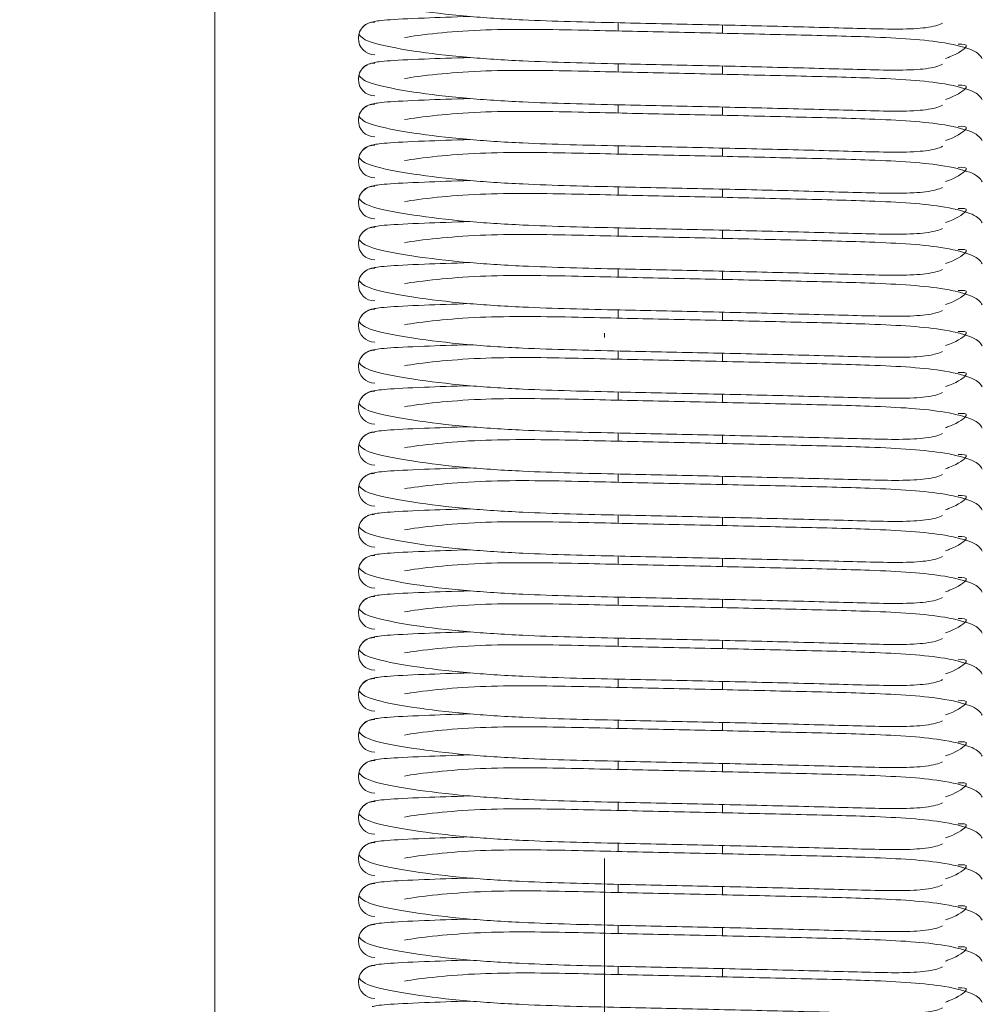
# Model space of a CAD drawing. Header units: millimetres. Extents: x 16720 to 74016, y 25810 to 81213.
# Tile 81 of 256: x 32332 to 32356, y 31084 to 31108. Entities that reach past the tile are written whole.
import ezdxf

# ---------------------------------------------------------------- set-up
doc = ezdxf.new("R2010")
doc.units = ezdxf.units.MM
doc.linetypes.add('DASHDOTX2', pattern=[50.8, 25.4, -12.7, 0, -12.7])
for name, color, linetype, lineweight in [('_OŚ', 165, 'DASHDOTX2', 9), ('_STOLARKA', 150, 'Continuous', 18), ('_WYMIAR', 151, 'Continuous', 9), ('_WYPOSAŻENIE', 157, 'Continuous', 5)]:
    doc.layers.add(name, color=color, linetype=linetype, lineweight=lineweight)

# ---------------------------------------------------------------- blocks, each defined once
blk = doc.blocks.new('brama 3m')
at = {"layer": '_STOLARKA'}
blk.add_lwpolyline([(150, -5), (-150, -5), (-150, 0), (150, 0)], close=True, dxfattribs=at)
at = {"layer": '_WYPOSAŻENIE', "linetype": 'Continuous'}
for p, q in [((-72.931, -14.83), (-72.731, -14.83)), ((-71.931, -14.83), (-71.731, -14.83)), ((-70.931, -14.83), (-70.731, -14.83)), ((-69.931, -14.83), (-69.731, -14.83)), ((-68.931, -14.83), (-68.731, -14.83)), ((-67.931, -14.83), (-67.731, -14.83)), ((-66.931, -14.83), (-66.731, -14.83)), ((-65.931, -14.83), (-65.731, -14.83)), ((-64.931, -14.83), (-64.731, -14.83)), ((-63.931, -14.83), (-63.731, -14.83)), ((-62.931, -14.83), (-62.731, -14.83)), ((-61.931, -14.83), (-61.731, -14.83)), ((-60.931, -14.83), (-60.731, -14.83)), ((-59.931, -14.83), (-59.731, -14.83)), ((-58.931, -14.83), (-58.731, -14.83)), ((-57.931, -14.83), (-57.731, -14.83)), ((-56.931, -14.83), (-56.731, -14.83)), ((-55.931, -14.83), (-55.731, -14.83)), ((-54.931, -14.83), (-54.731, -14.83)), ((-53.931, -14.83), (-53.731, -14.83)), ((-52.931, -14.83), (-52.731, -14.83)), ((-51.931, -14.83), (-51.731, -14.83)), ((-50.931, -14.83), (-50.731, -14.83)), ((-49.931, -14.83), (-49.731, -14.83)), ((-72.787, -17.37), (-72.987, -17.37)), ((-71.787, -17.37), (-71.987, -17.37)), ((-70.787, -17.37), (-70.987, -17.37)), ((-69.787, -17.37), (-69.987, -17.37)), ((-68.787, -17.37), (-68.987, -17.37)), ((-67.787, -17.37), (-67.987, -17.37)), ((-66.787, -17.37), (-66.987, -17.37)), ((-65.787, -17.37), (-65.987, -17.37)), ((-64.787, -17.37), (-64.987, -17.37)), ((-63.787, -17.37), (-63.987, -17.37)), ((-62.787, -17.37), (-62.987, -17.37)), ((-61.787, -17.37), (-61.987, -17.37)), ((-60.787, -17.37), (-60.987, -17.37)), ((-59.787, -17.37), (-59.987, -17.37)), ((-58.787, -17.37), (-58.987, -17.37)), ((-57.787, -17.37), (-57.987, -17.37)), ((-56.787, -17.37), (-56.987, -17.37)), ((-55.787, -17.37), (-55.987, -17.37)), ((-54.787, -17.37), (-54.987, -17.37)), ((-53.787, -17.37), (-53.987, -17.37)), ((-52.787, -17.37), (-52.987, -17.37)), ((-51.787, -17.37), (-51.987, -17.37)), ((-50.787, -17.37), (-50.987, -17.37)), ((-49.787, -17.37), (-49.987, -17.37))]:
    blk.add_line(p, q, dxfattribs=at)
for centre, radius, start, end in [((-73.109, -8.904), 0.404, 0.1973, 179.8027), ((-73.109, -8.896), 0.396, 358.9384, 90), ((-72.109, -8.904), 0.404, 0.1973, 179.8027), ((-72.109, -8.896), 0.396, 358.9384, 90), ((-71.109, -8.904), 0.404, 0.1973, 179.8027), ((-71.109, -8.896), 0.396, 358.9384, 90), ((-70.109, -8.904), 0.404, 0.1973, 179.8027), ((-70.109, -8.896), 0.396, 358.9384, 90), ((-69.109, -8.904), 0.404, 0.1973, 179.8027), ((-69.109, -8.896), 0.396, 358.9384, 90), ((-68.109, -8.904), 0.404, 0.1973, 179.8027), ((-68.109, -8.896), 0.396, 358.9384, 90), ((-67.109, -8.904), 0.404, 0.1973, 179.8027), ((-67.109, -8.896), 0.396, 358.9384, 90), ((-66.109, -8.904), 0.404, 0.1973, 179.8027), ((-66.109, -8.896), 0.396, 358.9384, 90), ((-65.109, -8.904), 0.404, 0.1973, 179.8027), ((-65.109, -8.896), 0.396, 358.9384, 90), ((-64.109, -8.904), 0.404, 0.1973, 179.8027), ((-64.109, -8.896), 0.396, 358.9384, 90), ((-63.109, -8.904), 0.404, 0.1973, 179.8027), ((-63.109, -8.896), 0.396, 358.9384, 90), ((-62.109, -8.904), 0.404, 0.1973, 179.8027), ((-62.109, -8.896), 0.396, 358.9384, 90), ((-61.109, -8.904), 0.404, 0.1973, 179.8027), ((-61.109, -8.896), 0.396, 358.9384, 90), ((-60.109, -8.904), 0.404, 0.1973, 179.8027), ((-60.109, -8.896), 0.396, 358.9384, 90), ((-59.109, -8.904), 0.404, 0.1973, 179.8027), ((-59.109, -8.896), 0.396, 358.9384, 90), ((-58.109, -8.904), 0.404, 0.1973, 179.8027), ((-58.109, -8.896), 0.396, 358.9384, 90), ((-57.109, -8.904), 0.404, 0.1973, 179.8027), ((-57.109, -8.896), 0.396, 358.9384, 90), ((-56.109, -8.904), 0.404, 0.1973, 179.8027), ((-56.109, -8.896), 0.396, 358.9384, 90), ((-55.109, -8.904), 0.404, 0.1973, 179.8027), ((-55.109, -8.896), 0.396, 358.9384, 90), ((-54.109, -8.904), 0.404, 0.1973, 179.8027), ((-54.109, -8.896), 0.396, 358.9384, 90), ((-53.109, -8.904), 0.404, 0.1973, 179.8027), ((-53.109, -8.896), 0.396, 358.9384, 90), ((-52.109, -8.904), 0.404, 0.1973, 179.8027), ((-52.109, -8.896), 0.396, 358.9384, 90), ((-51.109, -8.904), 0.404, 0.1973, 179.8027), ((-51.109, -8.896), 0.396, 358.9384, 90), ((-50.109, -8.904), 0.404, 0.1973, 179.8027), ((-50.109, -8.896), 0.396, 358.9384, 90)]:
    blk.add_arc(centre, radius, start, end, dxfattribs=at)
for points, knots in [([(-73.743, -22.734), (-73.789, -22.646), (-73.857, -22.417), (-73.894, -21.736), (-73.87, -20.685), (-73.824, -19.039), (-73.776, -16.945), (-73.729, -14.706), (-73.684, -12.736), (-73.575, -11.035), (-73.414, -9.721), (-73.211, -8.7), (-73.087, -8.57), (-73.011, -8.512)], [0.0640253, 0.0640253, 0.0640253, 0.0640253, 0.1399369, 0.2025686, 0.2583744, 0.3579496, 0.4525325, 0.5410782, 0.650234, 0.7207096, 0.8017947, 0.8961873, 1, 1, 1, 1]), ([(-72.743, -22.734), (-72.789, -22.646), (-72.857, -22.417), (-72.894, -21.736), (-72.87, -20.685), (-72.824, -19.039), (-72.776, -16.945), (-72.729, -14.706), (-72.684, -12.736), (-72.575, -11.035), (-72.414, -9.721), (-72.211, -8.7), (-72.087, -8.57), (-72.011, -8.512)], [0.0640253, 0.0640253, 0.0640253, 0.0640253, 0.1399369, 0.2025686, 0.2583744, 0.3579496, 0.4525325, 0.5410782, 0.650234, 0.7207096, 0.8017947, 0.8961873, 1, 1, 1, 1]), ([(-71.743, -22.734), (-71.789, -22.646), (-71.857, -22.417), (-71.894, -21.736), (-71.87, -20.685), (-71.824, -19.039), (-71.776, -16.945), (-71.729, -14.706), (-71.684, -12.736), (-71.575, -11.035), (-71.414, -9.721), (-71.211, -8.7), (-71.087, -8.57), (-71.011, -8.512)], [0.0640253, 0.0640253, 0.0640253, 0.0640253, 0.1399369, 0.2025686, 0.2583744, 0.3579496, 0.4525325, 0.5410782, 0.650234, 0.7207096, 0.8017947, 0.8961873, 1, 1, 1, 1]), ([(-70.743, -22.734), (-70.789, -22.646), (-70.857, -22.417), (-70.894, -21.736), (-70.87, -20.685), (-70.824, -19.039), (-70.776, -16.945), (-70.729, -14.706), (-70.684, -12.736), (-70.575, -11.035), (-70.414, -9.721), (-70.211, -8.7), (-70.087, -8.57), (-70.011, -8.512)], [0.0640253, 0.0640253, 0.0640253, 0.0640253, 0.1399369, 0.2025686, 0.2583744, 0.3579496, 0.4525325, 0.5410782, 0.650234, 0.7207096, 0.8017947, 0.8961873, 1, 1, 1, 1]), ([(-69.743, -22.734), (-69.789, -22.646), (-69.857, -22.417), (-69.894, -21.736), (-69.87, -20.685), (-69.824, -19.039), (-69.776, -16.945), (-69.729, -14.706), (-69.684, -12.736), (-69.575, -11.035), (-69.414, -9.721), (-69.211, -8.7), (-69.087, -8.57), (-69.011, -8.512)], [0.0640253, 0.0640253, 0.0640253, 0.0640253, 0.1399369, 0.2025686, 0.2583744, 0.3579496, 0.4525325, 0.5410782, 0.650234, 0.7207096, 0.8017947, 0.8961873, 1, 1, 1, 1]), ([(-68.743, -22.734), (-68.789, -22.646), (-68.857, -22.417), (-68.894, -21.736), (-68.87, -20.685), (-68.824, -19.039), (-68.776, -16.945), (-68.729, -14.706), (-68.684, -12.736), (-68.575, -11.035), (-68.414, -9.721), (-68.211, -8.7), (-68.087, -8.57), (-68.011, -8.512)], [0.0640253, 0.0640253, 0.0640253, 0.0640253, 0.1399369, 0.2025686, 0.2583744, 0.3579496, 0.4525325, 0.5410782, 0.650234, 0.7207096, 0.8017947, 0.8961873, 1, 1, 1, 1]), ([(-67.743, -22.734), (-67.789, -22.646), (-67.857, -22.417), (-67.894, -21.736), (-67.87, -20.685), (-67.824, -19.039), (-67.776, -16.945), (-67.729, -14.706), (-67.684, -12.736), (-67.575, -11.035), (-67.414, -9.721), (-67.211, -8.7), (-67.087, -8.57), (-67.011, -8.512)], [0.0640253, 0.0640253, 0.0640253, 0.0640253, 0.1399369, 0.2025686, 0.2583744, 0.3579496, 0.4525325, 0.5410782, 0.650234, 0.7207096, 0.8017947, 0.8961873, 1, 1, 1, 1]), ([(-66.743, -22.734), (-66.789, -22.646), (-66.857, -22.417), (-66.894, -21.736), (-66.87, -20.685), (-66.824, -19.039), (-66.776, -16.945), (-66.729, -14.706), (-66.684, -12.736), (-66.575, -11.035), (-66.414, -9.721), (-66.211, -8.7), (-66.087, -8.57), (-66.011, -8.512)], [0.0640253, 0.0640253, 0.0640253, 0.0640253, 0.1399369, 0.2025686, 0.2583744, 0.3579496, 0.4525325, 0.5410782, 0.650234, 0.7207096, 0.8017947, 0.8961873, 1, 1, 1, 1]), ([(-65.743, -22.734), (-65.789, -22.646), (-65.857, -22.417), (-65.894, -21.736), (-65.87, -20.685), (-65.824, -19.039), (-65.776, -16.945), (-65.729, -14.706), (-65.684, -12.736), (-65.575, -11.035), (-65.414, -9.721), (-65.211, -8.7), (-65.087, -8.57), (-65.011, -8.512)], [0.0640253, 0.0640253, 0.0640253, 0.0640253, 0.1399369, 0.2025686, 0.2583744, 0.3579496, 0.4525325, 0.5410782, 0.650234, 0.7207096, 0.8017947, 0.8961873, 1, 1, 1, 1]), ([(-64.743, -22.734), (-64.789, -22.646), (-64.857, -22.417), (-64.894, -21.736), (-64.87, -20.685), (-64.824, -19.039), (-64.776, -16.945), (-64.729, -14.706), (-64.684, -12.736), (-64.575, -11.035), (-64.414, -9.721), (-64.211, -8.7), (-64.087, -8.57), (-64.011, -8.512)], [0.0640253, 0.0640253, 0.0640253, 0.0640253, 0.1399369, 0.2025686, 0.2583744, 0.3579496, 0.4525325, 0.5410782, 0.650234, 0.7207096, 0.8017947, 0.8961873, 1, 1, 1, 1]), ([(-63.743, -22.734), (-63.789, -22.646), (-63.857, -22.417), (-63.894, -21.736), (-63.87, -20.685), (-63.824, -19.039), (-63.776, -16.945), (-63.729, -14.706), (-63.684, -12.736), (-63.575, -11.035), (-63.414, -9.721), (-63.211, -8.7), (-63.087, -8.57), (-63.011, -8.512)], [0.0640253, 0.0640253, 0.0640253, 0.0640253, 0.1399369, 0.2025686, 0.2583744, 0.3579496, 0.4525325, 0.5410782, 0.650234, 0.7207096, 0.8017947, 0.8961873, 1, 1, 1, 1]), ([(-62.743, -22.734), (-62.789, -22.646), (-62.857, -22.417), (-62.894, -21.736), (-62.87, -20.685), (-62.824, -19.039), (-62.776, -16.945), (-62.729, -14.706), (-62.684, -12.736), (-62.575, -11.035), (-62.414, -9.721), (-62.211, -8.7), (-62.087, -8.57), (-62.011, -8.512)], [0.0640253, 0.0640253, 0.0640253, 0.0640253, 0.1399369, 0.2025686, 0.2583744, 0.3579496, 0.4525325, 0.5410782, 0.650234, 0.7207096, 0.8017947, 0.8961873, 1, 1, 1, 1]), ([(-61.743, -22.734), (-61.789, -22.646), (-61.857, -22.417), (-61.894, -21.736), (-61.87, -20.685), (-61.824, -19.039), (-61.776, -16.945), (-61.729, -14.706), (-61.684, -12.736), (-61.575, -11.035), (-61.414, -9.721), (-61.211, -8.7), (-61.087, -8.57), (-61.011, -8.512)], [0.0640253, 0.0640253, 0.0640253, 0.0640253, 0.1399369, 0.2025686, 0.2583744, 0.3579496, 0.4525325, 0.5410782, 0.650234, 0.7207096, 0.8017947, 0.8961873, 1, 1, 1, 1]), ([(-60.743, -22.734), (-60.789, -22.646), (-60.857, -22.417), (-60.894, -21.736), (-60.87, -20.685), (-60.824, -19.039), (-60.776, -16.945), (-60.729, -14.706), (-60.684, -12.736), (-60.575, -11.035), (-60.414, -9.721), (-60.211, -8.7), (-60.087, -8.57), (-60.011, -8.512)], [0.0640253, 0.0640253, 0.0640253, 0.0640253, 0.1399369, 0.2025686, 0.2583744, 0.3579496, 0.4525325, 0.5410782, 0.650234, 0.7207096, 0.8017947, 0.8961873, 1, 1, 1, 1]), ([(-59.743, -22.734), (-59.789, -22.646), (-59.857, -22.417), (-59.894, -21.736), (-59.87, -20.685), (-59.824, -19.039), (-59.776, -16.945), (-59.729, -14.706), (-59.684, -12.736), (-59.575, -11.035), (-59.414, -9.721), (-59.211, -8.7), (-59.087, -8.57), (-59.011, -8.512)], [0.0640253, 0.0640253, 0.0640253, 0.0640253, 0.1399369, 0.2025686, 0.2583744, 0.3579496, 0.4525325, 0.5410782, 0.650234, 0.7207096, 0.8017947, 0.8961873, 1, 1, 1, 1]), ([(-58.743, -22.734), (-58.789, -22.646), (-58.857, -22.417), (-58.894, -21.736), (-58.87, -20.685), (-58.824, -19.039), (-58.776, -16.945), (-58.729, -14.706), (-58.684, -12.736), (-58.575, -11.035), (-58.414, -9.721), (-58.211, -8.7), (-58.087, -8.57), (-58.011, -8.512)], [0.0640253, 0.0640253, 0.0640253, 0.0640253, 0.1399369, 0.2025686, 0.2583744, 0.3579496, 0.4525325, 0.5410782, 0.650234, 0.7207096, 0.8017947, 0.8961873, 1, 1, 1, 1]), ([(-57.743, -22.734), (-57.789, -22.646), (-57.857, -22.417), (-57.894, -21.736), (-57.87, -20.685), (-57.824, -19.039), (-57.776, -16.945), (-57.729, -14.706), (-57.684, -12.736), (-57.575, -11.035), (-57.414, -9.721), (-57.211, -8.7), (-57.087, -8.57), (-57.011, -8.512)], [0.0640253, 0.0640253, 0.0640253, 0.0640253, 0.1399369, 0.2025686, 0.2583744, 0.3579496, 0.4525325, 0.5410782, 0.650234, 0.7207096, 0.8017947, 0.8961873, 1, 1, 1, 1]), ([(-56.743, -22.734), (-56.789, -22.646), (-56.857, -22.417), (-56.894, -21.736), (-56.87, -20.685), (-56.824, -19.039), (-56.776, -16.945), (-56.729, -14.706), (-56.684, -12.736), (-56.575, -11.035), (-56.414, -9.721), (-56.211, -8.7), (-56.087, -8.57), (-56.011, -8.512)], [0.0640253, 0.0640253, 0.0640253, 0.0640253, 0.1399369, 0.2025686, 0.2583744, 0.3579496, 0.4525325, 0.5410782, 0.650234, 0.7207096, 0.8017947, 0.8961873, 1, 1, 1, 1]), ([(-55.743, -22.734), (-55.789, -22.646), (-55.857, -22.417), (-55.894, -21.736), (-55.87, -20.685), (-55.824, -19.039), (-55.776, -16.945), (-55.729, -14.706), (-55.684, -12.736), (-55.575, -11.035), (-55.414, -9.721), (-55.211, -8.7), (-55.087, -8.57), (-55.011, -8.512)], [0.0640253, 0.0640253, 0.0640253, 0.0640253, 0.1399369, 0.2025686, 0.2583744, 0.3579496, 0.4525325, 0.5410782, 0.650234, 0.7207096, 0.8017947, 0.8961873, 1, 1, 1, 1]), ([(-54.743, -22.734), (-54.789, -22.646), (-54.857, -22.417), (-54.894, -21.736), (-54.87, -20.685), (-54.824, -19.039), (-54.776, -16.945), (-54.729, -14.706), (-54.684, -12.736), (-54.575, -11.035), (-54.414, -9.721), (-54.211, -8.7), (-54.087, -8.57), (-54.011, -8.512)], [0.0640253, 0.0640253, 0.0640253, 0.0640253, 0.1399369, 0.2025686, 0.2583744, 0.3579496, 0.4525325, 0.5410782, 0.650234, 0.7207096, 0.8017947, 0.8961873, 1, 1, 1, 1]), ([(-53.743, -22.734), (-53.789, -22.646), (-53.857, -22.417), (-53.894, -21.736), (-53.87, -20.685), (-53.824, -19.039), (-53.776, -16.945), (-53.729, -14.706), (-53.684, -12.736), (-53.575, -11.035), (-53.414, -9.721), (-53.211, -8.7), (-53.087, -8.57), (-53.011, -8.512)], [0.0640253, 0.0640253, 0.0640253, 0.0640253, 0.1399369, 0.2025686, 0.2583744, 0.3579496, 0.4525325, 0.5410782, 0.650234, 0.7207096, 0.8017947, 0.8961873, 1, 1, 1, 1]), ([(-52.743, -22.734), (-52.789, -22.646), (-52.857, -22.417), (-52.894, -21.736), (-52.87, -20.685), (-52.824, -19.039), (-52.776, -16.945), (-52.729, -14.706), (-52.684, -12.736), (-52.575, -11.035), (-52.414, -9.721), (-52.211, -8.7), (-52.087, -8.57), (-52.011, -8.512)], [0.0640253, 0.0640253, 0.0640253, 0.0640253, 0.1399369, 0.2025686, 0.2583744, 0.3579496, 0.4525325, 0.5410782, 0.650234, 0.7207096, 0.8017947, 0.8961873, 1, 1, 1, 1]), ([(-51.743, -22.734), (-51.789, -22.646), (-51.857, -22.417), (-51.894, -21.736), (-51.87, -20.685), (-51.824, -19.039), (-51.776, -16.945), (-51.729, -14.706), (-51.684, -12.736), (-51.575, -11.035), (-51.414, -9.721), (-51.211, -8.7), (-51.087, -8.57), (-51.011, -8.512)], [0.0640253, 0.0640253, 0.0640253, 0.0640253, 0.1399369, 0.2025686, 0.2583744, 0.3579496, 0.4525325, 0.5410782, 0.650234, 0.7207096, 0.8017947, 0.8961873, 1, 1, 1, 1]), ([(-50.743, -22.734), (-50.789, -22.646), (-50.857, -22.417), (-50.894, -21.736), (-50.87, -20.685), (-50.824, -19.039), (-50.776, -16.945), (-50.729, -14.706), (-50.684, -12.736), (-50.575, -11.035), (-50.414, -9.721), (-50.211, -8.7), (-50.087, -8.57), (-50.011, -8.512)], [0.0640253, 0.0640253, 0.0640253, 0.0640253, 0.1399369, 0.2025686, 0.2583744, 0.3579496, 0.4525325, 0.5410782, 0.650234, 0.7207096, 0.8017947, 0.8961873, 1, 1, 1, 1]), ([(-49.743, -22.734), (-49.789, -22.646), (-49.857, -22.417), (-49.894, -21.736), (-49.87, -20.685), (-49.824, -19.039), (-49.776, -16.945), (-49.729, -14.706), (-49.684, -12.736), (-49.575, -11.035), (-49.414, -9.721), (-49.211, -8.7), (-49.087, -8.57), (-49.011, -8.512)], [0.0640253, 0.0640253, 0.0640253, 0.0640253, 0.1399369, 0.2025686, 0.2583744, 0.3579496, 0.4525325, 0.5410782, 0.650234, 0.7207096, 0.8017947, 0.8961873, 1, 1, 1, 1]), ([(-73.713, -8.839), (-73.695, -8.909), (-73.665, -9.053), (-73.617, -9.982), (-73.59, -10.805), (-73.578, -11.224)], [0, 0, 0, 0, 0.0996276, 0.1902826, 0.2654772, 0.2654772, 0.2654772, 0.2654772]), ([(-72.713, -8.839), (-72.695, -8.909), (-72.665, -9.053), (-72.617, -9.982), (-72.59, -10.805), (-72.578, -11.224)], [0, 0, 0, 0, 0.0996276, 0.1902826, 0.2654772, 0.2654772, 0.2654772, 0.2654772]), ([(-71.713, -8.839), (-71.695, -8.909), (-71.665, -9.053), (-71.617, -9.982), (-71.59, -10.805), (-71.578, -11.224)], [0, 0, 0, 0, 0.0996276, 0.1902826, 0.2654772, 0.2654772, 0.2654772, 0.2654772]), ([(-70.713, -8.839), (-70.695, -8.909), (-70.665, -9.053), (-70.617, -9.982), (-70.59, -10.805), (-70.578, -11.224)], [0, 0, 0, 0, 0.0996276, 0.1902826, 0.2654772, 0.2654772, 0.2654772, 0.2654772]), ([(-69.713, -8.839), (-69.695, -8.909), (-69.665, -9.053), (-69.617, -9.982), (-69.59, -10.805), (-69.578, -11.224)], [0, 0, 0, 0, 0.0996276, 0.1902826, 0.2654772, 0.2654772, 0.2654772, 0.2654772]), ([(-68.713, -8.839), (-68.695, -8.909), (-68.665, -9.053), (-68.617, -9.982), (-68.59, -10.805), (-68.578, -11.224)], [0, 0, 0, 0, 0.0996276, 0.1902826, 0.2654772, 0.2654772, 0.2654772, 0.2654772]), ([(-67.713, -8.839), (-67.695, -8.909), (-67.665, -9.053), (-67.617, -9.982), (-67.59, -10.805), (-67.578, -11.224)], [0, 0, 0, 0, 0.0996276, 0.1902826, 0.2654772, 0.2654772, 0.2654772, 0.2654772]), ([(-66.713, -8.839), (-66.695, -8.909), (-66.665, -9.053), (-66.617, -9.982), (-66.59, -10.805), (-66.578, -11.224)], [0, 0, 0, 0, 0.0996276, 0.1902826, 0.2654772, 0.2654772, 0.2654772, 0.2654772]), ([(-65.713, -8.839), (-65.695, -8.909), (-65.665, -9.053), (-65.617, -9.982), (-65.59, -10.805), (-65.578, -11.224)], [0, 0, 0, 0, 0.0996276, 0.1902826, 0.2654772, 0.2654772, 0.2654772, 0.2654772]), ([(-64.713, -8.839), (-64.695, -8.909), (-64.665, -9.053), (-64.617, -9.982), (-64.59, -10.805), (-64.578, -11.224)], [0, 0, 0, 0, 0.0996276, 0.1902826, 0.2654772, 0.2654772, 0.2654772, 0.2654772]), ([(-63.713, -8.839), (-63.695, -8.909), (-63.665, -9.053), (-63.617, -9.982), (-63.59, -10.805), (-63.578, -11.224)], [0, 0, 0, 0, 0.0996276, 0.1902826, 0.2654772, 0.2654772, 0.2654772, 0.2654772]), ([(-62.713, -8.839), (-62.695, -8.909), (-62.665, -9.053), (-62.617, -9.982), (-62.59, -10.805), (-62.578, -11.224)], [0, 0, 0, 0, 0.0996276, 0.1902826, 0.2654772, 0.2654772, 0.2654772, 0.2654772]), ([(-61.713, -8.839), (-61.695, -8.909), (-61.665, -9.053), (-61.617, -9.982), (-61.59, -10.805), (-61.578, -11.224)], [0, 0, 0, 0, 0.0996276, 0.1902826, 0.2654772, 0.2654772, 0.2654772, 0.2654772]), ([(-60.713, -8.839), (-60.695, -8.909), (-60.665, -9.053), (-60.617, -9.982), (-60.59, -10.805), (-60.578, -11.224)], [0, 0, 0, 0, 0.0996276, 0.1902826, 0.2654772, 0.2654772, 0.2654772, 0.2654772]), ([(-59.713, -8.839), (-59.695, -8.909), (-59.665, -9.053), (-59.617, -9.982), (-59.59, -10.805), (-59.578, -11.224)], [0, 0, 0, 0, 0.0996276, 0.1902826, 0.2654772, 0.2654772, 0.2654772, 0.2654772]), ([(-58.713, -8.839), (-58.695, -8.909), (-58.665, -9.053), (-58.617, -9.982), (-58.59, -10.805), (-58.578, -11.224)], [0, 0, 0, 0, 0.0996276, 0.1902826, 0.2654772, 0.2654772, 0.2654772, 0.2654772]), ([(-57.713, -8.839), (-57.695, -8.909), (-57.665, -9.053), (-57.617, -9.982), (-57.59, -10.805), (-57.578, -11.224)], [0, 0, 0, 0, 0.0996276, 0.1902826, 0.2654772, 0.2654772, 0.2654772, 0.2654772]), ([(-56.713, -8.839), (-56.695, -8.909), (-56.665, -9.053), (-56.617, -9.982), (-56.59, -10.805), (-56.578, -11.224)], [0, 0, 0, 0, 0.0996276, 0.1902826, 0.2654772, 0.2654772, 0.2654772, 0.2654772]), ([(-55.713, -8.839), (-55.695, -8.909), (-55.665, -9.053), (-55.617, -9.982), (-55.59, -10.805), (-55.578, -11.224)], [0, 0, 0, 0, 0.0996276, 0.1902826, 0.2654772, 0.2654772, 0.2654772, 0.2654772]), ([(-54.713, -8.839), (-54.695, -8.909), (-54.665, -9.053), (-54.617, -9.982), (-54.59, -10.805), (-54.578, -11.224)], [0, 0, 0, 0, 0.0996276, 0.1902826, 0.2654772, 0.2654772, 0.2654772, 0.2654772]), ([(-53.713, -8.839), (-53.695, -8.909), (-53.665, -9.053), (-53.617, -9.982), (-53.59, -10.805), (-53.578, -11.224)], [0, 0, 0, 0, 0.0996276, 0.1902826, 0.2654772, 0.2654772, 0.2654772, 0.2654772]), ([(-52.713, -8.839), (-52.695, -8.909), (-52.665, -9.053), (-52.617, -9.982), (-52.59, -10.805), (-52.578, -11.224)], [0, 0, 0, 0, 0.0996276, 0.1902826, 0.2654772, 0.2654772, 0.2654772, 0.2654772]), ([(-51.713, -8.839), (-51.695, -8.909), (-51.665, -9.053), (-51.617, -9.982), (-51.59, -10.805), (-51.578, -11.224)], [0, 0, 0, 0, 0.0996276, 0.1902826, 0.2654772, 0.2654772, 0.2654772, 0.2654772]), ([(-50.713, -8.839), (-50.695, -8.909), (-50.665, -9.053), (-50.617, -9.982), (-50.59, -10.805), (-50.578, -11.224)], [0, 0, 0, 0, 0.0996276, 0.1902826, 0.2654772, 0.2654772, 0.2654772, 0.2654772]), ([(-49.713, -8.839), (-49.695, -8.909), (-49.665, -9.053), (-49.617, -9.982), (-49.59, -10.805), (-49.578, -11.224)], [0, 0, 0, 0, 0.0996276, 0.1902826, 0.2654772, 0.2654772, 0.2654772, 0.2654772]), ([(-73.092, -9.626), (-73.092, -9.626), (-73.058, -9.805), (-72.988, -10.335), (-72.902, -11.387), (-72.886, -12.573), (-72.906, -13.765), (-72.941, -15.217), (-72.977, -17.007), (-73.028, -19.12), (-73.073, -21.146), (-73.164, -22.686), (-73.408, -23.56), (-73.532, -23.655), (-73.609, -23.7)], [0.0946854, 0.0946854, 0.0946854, 0.0946854, 0.0946882, 0.1812994, 0.2574146, 0.3257145, 0.3854913, 0.435033, 0.5251888, 0.6212237, 0.722429, 0.8456905, 0.919985, 1, 1, 1, 1]), ([(-72.092, -9.626), (-72.092, -9.626), (-72.058, -9.805), (-71.988, -10.335), (-71.902, -11.387), (-71.886, -12.573), (-71.906, -13.765), (-71.941, -15.217), (-71.977, -17.007), (-72.028, -19.12), (-72.073, -21.146), (-72.164, -22.686), (-72.408, -23.56), (-72.532, -23.655), (-72.609, -23.7)], [0.0946854, 0.0946854, 0.0946854, 0.0946854, 0.0946882, 0.1812994, 0.2574146, 0.3257145, 0.3854913, 0.435033, 0.5251888, 0.6212237, 0.722429, 0.8456905, 0.919985, 1, 1, 1, 1]), ([(-71.092, -9.626), (-71.092, -9.626), (-71.058, -9.805), (-70.988, -10.335), (-70.902, -11.387), (-70.886, -12.573), (-70.906, -13.765), (-70.941, -15.217), (-70.977, -17.007), (-71.028, -19.12), (-71.073, -21.146), (-71.164, -22.686), (-71.408, -23.56), (-71.532, -23.655), (-71.609, -23.7)], [0.0946854, 0.0946854, 0.0946854, 0.0946854, 0.0946882, 0.1812994, 0.2574146, 0.3257145, 0.3854913, 0.435033, 0.5251888, 0.6212237, 0.722429, 0.8456905, 0.919985, 1, 1, 1, 1]), ([(-70.092, -9.626), (-70.092, -9.626), (-70.058, -9.805), (-69.988, -10.335), (-69.902, -11.387), (-69.886, -12.573), (-69.906, -13.765), (-69.941, -15.217), (-69.977, -17.007), (-70.028, -19.12), (-70.073, -21.146), (-70.164, -22.686), (-70.408, -23.56), (-70.532, -23.655), (-70.609, -23.7)], [0.0946854, 0.0946854, 0.0946854, 0.0946854, 0.0946882, 0.1812994, 0.2574146, 0.3257145, 0.3854913, 0.435033, 0.5251888, 0.6212237, 0.722429, 0.8456905, 0.919985, 1, 1, 1, 1]), ([(-69.092, -9.626), (-69.092, -9.626), (-69.058, -9.805), (-68.988, -10.335), (-68.902, -11.387), (-68.886, -12.573), (-68.906, -13.765), (-68.941, -15.217), (-68.977, -17.007), (-69.028, -19.12), (-69.073, -21.146), (-69.164, -22.686), (-69.408, -23.56), (-69.532, -23.655), (-69.609, -23.7)], [0.0946854, 0.0946854, 0.0946854, 0.0946854, 0.0946882, 0.1812994, 0.2574146, 0.3257145, 0.3854913, 0.435033, 0.5251888, 0.6212237, 0.722429, 0.8456905, 0.919985, 1, 1, 1, 1]), ([(-68.092, -9.626), (-68.092, -9.626), (-68.058, -9.805), (-67.988, -10.335), (-67.902, -11.387), (-67.886, -12.573), (-67.906, -13.765), (-67.941, -15.217), (-67.977, -17.007), (-68.028, -19.12), (-68.073, -21.146), (-68.164, -22.686), (-68.408, -23.56), (-68.532, -23.655), (-68.609, -23.7)], [0.0946854, 0.0946854, 0.0946854, 0.0946854, 0.0946882, 0.1812994, 0.2574146, 0.3257145, 0.3854913, 0.435033, 0.5251888, 0.6212237, 0.722429, 0.8456905, 0.919985, 1, 1, 1, 1]), ([(-67.092, -9.626), (-67.092, -9.626), (-67.058, -9.805), (-66.988, -10.335), (-66.902, -11.387), (-66.886, -12.573), (-66.906, -13.765), (-66.941, -15.217), (-66.977, -17.007), (-67.028, -19.12), (-67.073, -21.146), (-67.164, -22.686), (-67.408, -23.56), (-67.532, -23.655), (-67.609, -23.7)], [0.0946854, 0.0946854, 0.0946854, 0.0946854, 0.0946882, 0.1812994, 0.2574146, 0.3257145, 0.3854913, 0.435033, 0.5251888, 0.6212237, 0.722429, 0.8456905, 0.919985, 1, 1, 1, 1]), ([(-66.092, -9.626), (-66.092, -9.626), (-66.058, -9.805), (-65.988, -10.335), (-65.902, -11.387), (-65.886, -12.573), (-65.906, -13.765), (-65.941, -15.217), (-65.977, -17.007), (-66.028, -19.12), (-66.073, -21.146), (-66.164, -22.686), (-66.408, -23.56), (-66.532, -23.655), (-66.609, -23.7)], [0.0946854, 0.0946854, 0.0946854, 0.0946854, 0.0946882, 0.1812994, 0.2574146, 0.3257145, 0.3854913, 0.435033, 0.5251888, 0.6212237, 0.722429, 0.8456905, 0.919985, 1, 1, 1, 1]), ([(-65.092, -9.626), (-65.092, -9.626), (-65.058, -9.805), (-64.988, -10.335), (-64.902, -11.387), (-64.886, -12.573), (-64.906, -13.765), (-64.941, -15.217), (-64.977, -17.007), (-65.028, -19.12), (-65.073, -21.146), (-65.164, -22.686), (-65.408, -23.56), (-65.532, -23.655), (-65.609, -23.7)], [0.0946854, 0.0946854, 0.0946854, 0.0946854, 0.0946882, 0.1812994, 0.2574146, 0.3257145, 0.3854913, 0.435033, 0.5251888, 0.6212237, 0.722429, 0.8456905, 0.919985, 1, 1, 1, 1]), ([(-64.092, -9.626), (-64.092, -9.626), (-64.058, -9.805), (-63.988, -10.335), (-63.902, -11.387), (-63.886, -12.573), (-63.906, -13.765), (-63.941, -15.217), (-63.977, -17.007), (-64.028, -19.12), (-64.073, -21.146), (-64.164, -22.686), (-64.408, -23.56), (-64.532, -23.655), (-64.609, -23.7)], [0.0946854, 0.0946854, 0.0946854, 0.0946854, 0.0946882, 0.1812994, 0.2574146, 0.3257145, 0.3854913, 0.435033, 0.5251888, 0.6212237, 0.722429, 0.8456905, 0.919985, 1, 1, 1, 1]), ([(-63.092, -9.626), (-63.092, -9.626), (-63.058, -9.805), (-62.988, -10.335), (-62.902, -11.387), (-62.886, -12.573), (-62.906, -13.765), (-62.941, -15.217), (-62.977, -17.007), (-63.028, -19.12), (-63.073, -21.146), (-63.164, -22.686), (-63.408, -23.56), (-63.532, -23.655), (-63.609, -23.7)], [0.0946854, 0.0946854, 0.0946854, 0.0946854, 0.0946882, 0.1812994, 0.2574146, 0.3257145, 0.3854913, 0.435033, 0.5251888, 0.6212237, 0.722429, 0.8456905, 0.919985, 1, 1, 1, 1]), ([(-62.092, -9.626), (-62.092, -9.626), (-62.058, -9.805), (-61.988, -10.335), (-61.902, -11.387), (-61.886, -12.573), (-61.906, -13.765), (-61.941, -15.217), (-61.977, -17.007), (-62.028, -19.12), (-62.073, -21.146), (-62.164, -22.686), (-62.408, -23.56), (-62.532, -23.655), (-62.609, -23.7)], [0.0946854, 0.0946854, 0.0946854, 0.0946854, 0.0946882, 0.1812994, 0.2574146, 0.3257145, 0.3854913, 0.435033, 0.5251888, 0.6212237, 0.722429, 0.8456905, 0.919985, 1, 1, 1, 1]), ([(-61.092, -9.626), (-61.092, -9.626), (-61.058, -9.805), (-60.988, -10.335), (-60.902, -11.387), (-60.886, -12.573), (-60.906, -13.765), (-60.941, -15.217), (-60.977, -17.007), (-61.028, -19.12), (-61.073, -21.146), (-61.164, -22.686), (-61.408, -23.56), (-61.532, -23.655), (-61.609, -23.7)], [0.0946854, 0.0946854, 0.0946854, 0.0946854, 0.0946882, 0.1812994, 0.2574146, 0.3257145, 0.3854913, 0.435033, 0.5251888, 0.6212237, 0.722429, 0.8456905, 0.919985, 1, 1, 1, 1]), ([(-60.092, -9.626), (-60.092, -9.626), (-60.058, -9.805), (-59.988, -10.335), (-59.902, -11.387), (-59.886, -12.573), (-59.906, -13.765), (-59.941, -15.217), (-59.977, -17.007), (-60.028, -19.12), (-60.073, -21.146), (-60.164, -22.686), (-60.408, -23.56), (-60.532, -23.655), (-60.609, -23.7)], [0.0946854, 0.0946854, 0.0946854, 0.0946854, 0.0946882, 0.1812994, 0.2574146, 0.3257145, 0.3854913, 0.435033, 0.5251888, 0.6212237, 0.722429, 0.8456905, 0.919985, 1, 1, 1, 1]), ([(-59.092, -9.626), (-59.092, -9.626), (-59.058, -9.805), (-58.988, -10.335), (-58.902, -11.387), (-58.886, -12.573), (-58.906, -13.765), (-58.941, -15.217), (-58.977, -17.007), (-59.028, -19.12), (-59.073, -21.146), (-59.164, -22.686), (-59.408, -23.56), (-59.532, -23.655), (-59.609, -23.7)], [0.0946854, 0.0946854, 0.0946854, 0.0946854, 0.0946882, 0.1812994, 0.2574146, 0.3257145, 0.3854913, 0.435033, 0.5251888, 0.6212237, 0.722429, 0.8456905, 0.919985, 1, 1, 1, 1]), ([(-58.092, -9.626), (-58.092, -9.626), (-58.058, -9.805), (-57.988, -10.335), (-57.902, -11.387), (-57.886, -12.573), (-57.906, -13.765), (-57.941, -15.217), (-57.977, -17.007), (-58.028, -19.12), (-58.073, -21.146), (-58.164, -22.686), (-58.408, -23.56), (-58.532, -23.655), (-58.609, -23.7)], [0.0946854, 0.0946854, 0.0946854, 0.0946854, 0.0946882, 0.1812994, 0.2574146, 0.3257145, 0.3854913, 0.435033, 0.5251888, 0.6212237, 0.722429, 0.8456905, 0.919985, 1, 1, 1, 1]), ([(-57.092, -9.626), (-57.092, -9.626), (-57.058, -9.805), (-56.988, -10.335), (-56.902, -11.387), (-56.886, -12.573), (-56.906, -13.765), (-56.941, -15.217), (-56.977, -17.007), (-57.028, -19.12), (-57.073, -21.146), (-57.164, -22.686), (-57.408, -23.56), (-57.532, -23.655), (-57.609, -23.7)], [0.0946854, 0.0946854, 0.0946854, 0.0946854, 0.0946882, 0.1812994, 0.2574146, 0.3257145, 0.3854913, 0.435033, 0.5251888, 0.6212237, 0.722429, 0.8456905, 0.919985, 1, 1, 1, 1]), ([(-56.092, -9.626), (-56.092, -9.626), (-56.058, -9.805), (-55.988, -10.335), (-55.902, -11.387), (-55.886, -12.573), (-55.906, -13.765), (-55.941, -15.217), (-55.977, -17.007), (-56.028, -19.12), (-56.073, -21.146), (-56.164, -22.686), (-56.408, -23.56), (-56.532, -23.655), (-56.609, -23.7)], [0.0946854, 0.0946854, 0.0946854, 0.0946854, 0.0946882, 0.1812994, 0.2574146, 0.3257145, 0.3854913, 0.435033, 0.5251888, 0.6212237, 0.722429, 0.8456905, 0.919985, 1, 1, 1, 1]), ([(-55.092, -9.626), (-55.092, -9.626), (-55.058, -9.805), (-54.988, -10.335), (-54.902, -11.387), (-54.886, -12.573), (-54.906, -13.765), (-54.941, -15.217), (-54.977, -17.007), (-55.028, -19.12), (-55.073, -21.146), (-55.164, -22.686), (-55.408, -23.56), (-55.532, -23.655), (-55.609, -23.7)], [0.0946854, 0.0946854, 0.0946854, 0.0946854, 0.0946882, 0.1812994, 0.2574146, 0.3257145, 0.3854913, 0.435033, 0.5251888, 0.6212237, 0.722429, 0.8456905, 0.919985, 1, 1, 1, 1]), ([(-54.092, -9.626), (-54.092, -9.626), (-54.058, -9.805), (-53.988, -10.335), (-53.902, -11.387), (-53.886, -12.573), (-53.906, -13.765), (-53.941, -15.217), (-53.977, -17.007), (-54.028, -19.12), (-54.073, -21.146), (-54.164, -22.686), (-54.408, -23.56), (-54.532, -23.655), (-54.609, -23.7)], [0.0946854, 0.0946854, 0.0946854, 0.0946854, 0.0946882, 0.1812994, 0.2574146, 0.3257145, 0.3854913, 0.435033, 0.5251888, 0.6212237, 0.722429, 0.8456905, 0.919985, 1, 1, 1, 1]), ([(-53.092, -9.626), (-53.092, -9.626), (-53.058, -9.805), (-52.988, -10.335), (-52.902, -11.387), (-52.886, -12.573), (-52.906, -13.765), (-52.941, -15.217), (-52.977, -17.007), (-53.028, -19.12), (-53.073, -21.146), (-53.164, -22.686), (-53.408, -23.56), (-53.532, -23.655), (-53.609, -23.7)], [0.0946854, 0.0946854, 0.0946854, 0.0946854, 0.0946882, 0.1812994, 0.2574146, 0.3257145, 0.3854913, 0.435033, 0.5251888, 0.6212237, 0.722429, 0.8456905, 0.919985, 1, 1, 1, 1]), ([(-52.092, -9.626), (-52.092, -9.626), (-52.058, -9.805), (-51.988, -10.335), (-51.902, -11.387), (-51.886, -12.573), (-51.906, -13.765), (-51.941, -15.217), (-51.977, -17.007), (-52.028, -19.12), (-52.073, -21.146), (-52.164, -22.686), (-52.408, -23.56), (-52.532, -23.655), (-52.609, -23.7)], [0.0946854, 0.0946854, 0.0946854, 0.0946854, 0.0946882, 0.1812994, 0.2574146, 0.3257145, 0.3854913, 0.435033, 0.5251888, 0.6212237, 0.722429, 0.8456905, 0.919985, 1, 1, 1, 1]), ([(-51.092, -9.626), (-51.092, -9.626), (-51.058, -9.805), (-50.988, -10.335), (-50.902, -11.387), (-50.886, -12.573), (-50.906, -13.765), (-50.941, -15.217), (-50.977, -17.007), (-51.028, -19.12), (-51.073, -21.146), (-51.164, -22.686), (-51.408, -23.56), (-51.532, -23.655), (-51.609, -23.7)], [0.0946854, 0.0946854, 0.0946854, 0.0946854, 0.0946882, 0.1812994, 0.2574146, 0.3257145, 0.3854913, 0.435033, 0.5251888, 0.6212237, 0.722429, 0.8456905, 0.919985, 1, 1, 1, 1]), ([(-50.092, -9.626), (-50.092, -9.626), (-50.058, -9.805), (-49.988, -10.335), (-49.902, -11.387), (-49.886, -12.573), (-49.906, -13.765), (-49.941, -15.217), (-49.977, -17.007), (-50.028, -19.12), (-50.073, -21.146), (-50.164, -22.686), (-50.408, -23.56), (-50.532, -23.655), (-50.609, -23.7)], [0.0946854, 0.0946854, 0.0946854, 0.0946854, 0.0946882, 0.1812994, 0.2574146, 0.3257145, 0.3854913, 0.435033, 0.5251888, 0.6212237, 0.722429, 0.8456905, 0.919985, 1, 1, 1, 1]), ([(-73.256, -23.112), (-73.254, -23.241), (-73.244, -23.432), (-73.496, -23.108), (-73.59, -22.836), (-73.601, -22.8)], [0, 0, 0, 0, 0.0759817, 0.1492418, 0.1598644, 0.1598644, 0.1598644, 0.1598644]), ([(-72.256, -23.112), (-72.254, -23.241), (-72.244, -23.432), (-72.496, -23.108), (-72.59, -22.836), (-72.601, -22.8)], [0, 0, 0, 0, 0.0759817, 0.1492418, 0.1598644, 0.1598644, 0.1598644, 0.1598644]), ([(-71.256, -23.112), (-71.254, -23.241), (-71.244, -23.432), (-71.496, -23.108), (-71.59, -22.836), (-71.601, -22.8)], [0, 0, 0, 0, 0.0759817, 0.1492418, 0.1598644, 0.1598644, 0.1598644, 0.1598644]), ([(-70.256, -23.112), (-70.254, -23.241), (-70.244, -23.432), (-70.496, -23.108), (-70.59, -22.836), (-70.601, -22.8)], [0, 0, 0, 0, 0.0759817, 0.1492418, 0.1598644, 0.1598644, 0.1598644, 0.1598644]), ([(-69.256, -23.112), (-69.254, -23.241), (-69.244, -23.432), (-69.496, -23.108), (-69.59, -22.836), (-69.601, -22.8)], [0, 0, 0, 0, 0.0759817, 0.1492418, 0.1598644, 0.1598644, 0.1598644, 0.1598644]), ([(-68.256, -23.112), (-68.254, -23.241), (-68.244, -23.432), (-68.496, -23.108), (-68.59, -22.836), (-68.601, -22.8)], [0, 0, 0, 0, 0.0759817, 0.1492418, 0.1598644, 0.1598644, 0.1598644, 0.1598644]), ([(-67.256, -23.112), (-67.254, -23.241), (-67.244, -23.432), (-67.496, -23.108), (-67.59, -22.836), (-67.601, -22.8)], [0, 0, 0, 0, 0.0759817, 0.1492418, 0.1598644, 0.1598644, 0.1598644, 0.1598644]), ([(-66.256, -23.112), (-66.254, -23.241), (-66.244, -23.432), (-66.496, -23.108), (-66.59, -22.836), (-66.601, -22.8)], [0, 0, 0, 0, 0.0759817, 0.1492418, 0.1598644, 0.1598644, 0.1598644, 0.1598644]), ([(-65.256, -23.112), (-65.254, -23.241), (-65.244, -23.432), (-65.496, -23.108), (-65.59, -22.836), (-65.601, -22.8)], [0, 0, 0, 0, 0.0759817, 0.1492418, 0.1598644, 0.1598644, 0.1598644, 0.1598644]), ([(-64.256, -23.112), (-64.254, -23.241), (-64.244, -23.432), (-64.496, -23.108), (-64.59, -22.836), (-64.601, -22.8)], [0, 0, 0, 0, 0.0759817, 0.1492418, 0.1598644, 0.1598644, 0.1598644, 0.1598644]), ([(-63.256, -23.112), (-63.254, -23.241), (-63.244, -23.432), (-63.496, -23.108), (-63.59, -22.836), (-63.601, -22.8)], [0, 0, 0, 0, 0.0759817, 0.1492418, 0.1598644, 0.1598644, 0.1598644, 0.1598644]), ([(-62.256, -23.112), (-62.254, -23.241), (-62.244, -23.432), (-62.496, -23.108), (-62.59, -22.836), (-62.601, -22.8)], [0, 0, 0, 0, 0.0759817, 0.1492418, 0.1598644, 0.1598644, 0.1598644, 0.1598644]), ([(-61.256, -23.112), (-61.254, -23.241), (-61.244, -23.432), (-61.496, -23.108), (-61.59, -22.836), (-61.601, -22.8)], [0, 0, 0, 0, 0.0759817, 0.1492418, 0.1598644, 0.1598644, 0.1598644, 0.1598644]), ([(-60.256, -23.112), (-60.254, -23.241), (-60.244, -23.432), (-60.496, -23.108), (-60.59, -22.836), (-60.601, -22.8)], [0, 0, 0, 0, 0.0759817, 0.1492418, 0.1598644, 0.1598644, 0.1598644, 0.1598644]), ([(-59.256, -23.112), (-59.254, -23.241), (-59.244, -23.432), (-59.496, -23.108), (-59.59, -22.836), (-59.601, -22.8)], [0, 0, 0, 0, 0.0759817, 0.1492418, 0.1598644, 0.1598644, 0.1598644, 0.1598644]), ([(-58.256, -23.112), (-58.254, -23.241), (-58.244, -23.432), (-58.496, -23.108), (-58.59, -22.836), (-58.601, -22.8)], [0, 0, 0, 0, 0.0759817, 0.1492418, 0.1598644, 0.1598644, 0.1598644, 0.1598644]), ([(-57.256, -23.112), (-57.254, -23.241), (-57.244, -23.432), (-57.496, -23.108), (-57.59, -22.836), (-57.601, -22.8)], [0, 0, 0, 0, 0.0759817, 0.1492418, 0.1598644, 0.1598644, 0.1598644, 0.1598644]), ([(-56.256, -23.112), (-56.254, -23.241), (-56.244, -23.432), (-56.496, -23.108), (-56.59, -22.836), (-56.601, -22.8)], [0, 0, 0, 0, 0.0759817, 0.1492418, 0.1598644, 0.1598644, 0.1598644, 0.1598644]), ([(-55.256, -23.112), (-55.254, -23.241), (-55.244, -23.432), (-55.496, -23.108), (-55.59, -22.836), (-55.601, -22.8)], [0, 0, 0, 0, 0.0759817, 0.1492418, 0.1598644, 0.1598644, 0.1598644, 0.1598644]), ([(-54.256, -23.112), (-54.254, -23.241), (-54.244, -23.432), (-54.496, -23.108), (-54.59, -22.836), (-54.601, -22.8)], [0, 0, 0, 0, 0.0759817, 0.1492418, 0.1598644, 0.1598644, 0.1598644, 0.1598644]), ([(-53.256, -23.112), (-53.254, -23.241), (-53.244, -23.432), (-53.496, -23.108), (-53.59, -22.836), (-53.601, -22.8)], [0, 0, 0, 0, 0.0759817, 0.1492418, 0.1598644, 0.1598644, 0.1598644, 0.1598644]), ([(-52.256, -23.112), (-52.254, -23.241), (-52.244, -23.432), (-52.496, -23.108), (-52.59, -22.836), (-52.601, -22.8)], [0, 0, 0, 0, 0.0759817, 0.1492418, 0.1598644, 0.1598644, 0.1598644, 0.1598644]), ([(-51.256, -23.112), (-51.254, -23.241), (-51.244, -23.432), (-51.496, -23.108), (-51.59, -22.836), (-51.601, -22.8)], [0, 0, 0, 0, 0.0759817, 0.1492418, 0.1598644, 0.1598644, 0.1598644, 0.1598644]), ([(-50.256, -23.112), (-50.254, -23.241), (-50.244, -23.432), (-50.496, -23.108), (-50.59, -22.836), (-50.601, -22.8)], [0, 0, 0, 0, 0.0759817, 0.1492418, 0.1598644, 0.1598644, 0.1598644, 0.1598644])]:
    blk.add_open_spline(points, degree=3, knots=knots, dxfattribs=at)

msp = doc.modelspace()

# ---------------------------------------------------------------- linework, layer by layer
at = {"layer": '_OŚ'}
msp.add_line((32346.709, 29280.425), (32346.709, 33191.238), dxfattribs=at)

# ---------------------------------------------------------------- block references
at = {"layer": '_WYMIAR', "rotation": 90}
msp.add_blockref('brama 3m', (32332.209, 31157.425), dxfattribs=at)

doc.saveas('drawing.dxf')
